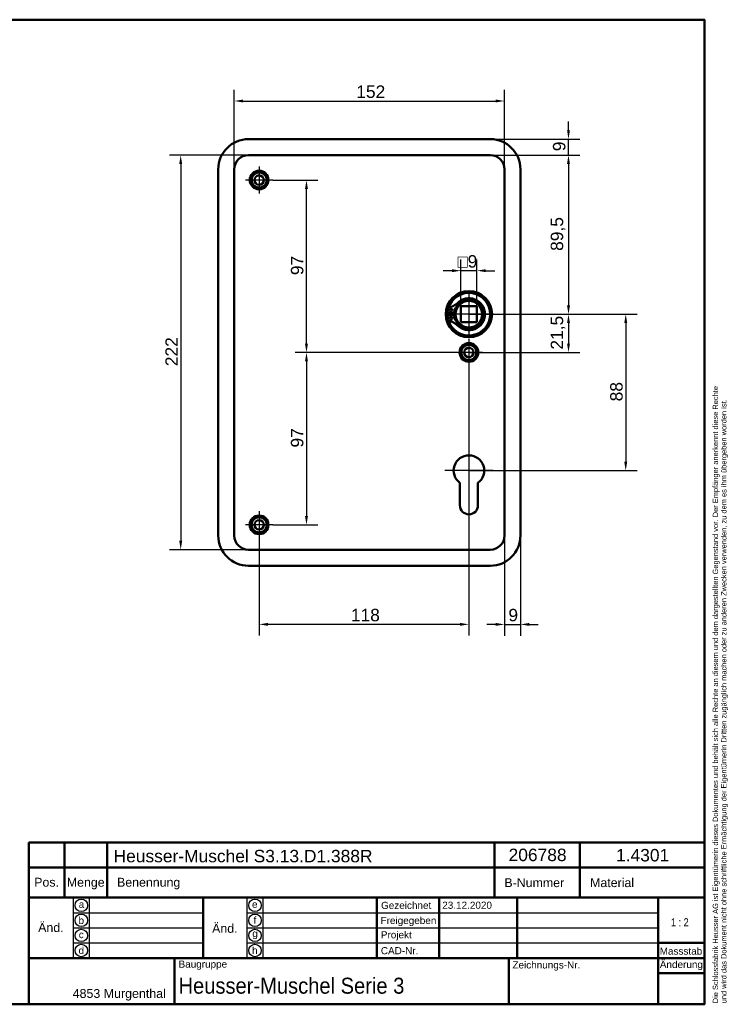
# Model space of a CAD drawing. Header units: millimetres. Extents: x 20 to 833, y 20 to 574.
# Tile 4 of 4: x 435 to 833, y 20 to 574. Entities that reach past the tile are written whole.
import ezdxf
from ezdxf.enums import TextEntityAlignment as Align

# ---------------------------------------------------------------- set-up
doc = ezdxf.new("R2010")
doc.units = ezdxf.units.MM
doc.header["$LTSCALE"] = 2
for name, color, linetype, lineweight in [('Bemaßungen(DIN)', 7, 'Continuous', 25), ('Mittelpunktmarkierung(DIN)', 7, 'Continuous', 25), ('Sichtbare Kanten(DIN)', 7, 'Continuous', 50), ('Skizziergeometrie(DIN)', 7, 'Continuous', 50), ('Skizzierlinie(DIN)', 7, 'Continuous', 25), ('Symbole(DIN)', 7, 'Continuous', 25)]:
    doc.layers.add(name, color=color, linetype=linetype, lineweight=lineweight)
doc.styles.add('Aktuell-DIN', font='arial.ttf')
doc.styles.add('STANDARD-DIN~0', font='arial.ttf')
doc.styles.add('Textstil10', font='arial.ttf')
doc.styles.add('Textstil41', font='arial.ttf', dxfattribs={"width": 0.8})
doc.styles.add('Textstil83', font='arial.ttf', dxfattribs={"width": 0.8})
doc.dimstyles.new('CAD-LAN', dxfattribs={"dimscale": 2, "dimtxt": 3.5, "dimasz": 2.5, "dimexe": 3.175, "dimexo": 0, "dimgap": 0.8, "dimtad": 1, "dimrnd": 1e-08, "dimtxsty": 'STANDARD-DIN~0', "dimcen": 0.09, "dimdle": 10, "dimclrd": 250, "dimclre": 250, "dimclrt": 250, "dimadec": 0, "dimazin": 2, "dimtfac": 1, "dimtmove": 0, "dimatfit": 3, "dimfxl": 1, "dimtolj": 1, "dimtzin": 0, "dimlwd": 25, "dimlwe": 25, "dimarcsym": 0})

# ---------------------------------------------------------------- blocks, each defined once
blk = doc.blocks.new('Ränder Standardrahmen')
at = {"layer": 'Skizziergeometrie(DIN)', "flags": 128}
blk.add_lwpolyline([(10, 10), (10, 287), (410, 287), (410, 10), (10, 10)], dxfattribs=at)
blk = doc.blocks.new('Schriftfelder Heusser')
at = {"layer": 'Skizziergeometrie(DIN)'}
for p, q in [((101, 229.92), (101, 236.92)), ((101, 236.92), (291, 236.92)), ((111, 229.92), (111, 236.92)), ((123, 229.92), (123, 236.92)), ((232, 229.92), (232, 236.92)), ((256, 229.92), (256, 236.92)), ((291, 236.92), (291, 229.92)), ((101, 191.42), (101, 229.92)), ((101, 229.92), (291, 229.92)), ((111, 229.92), (111, 221.42)), ((123, 229.92), (123, 221.42)), ((232, 229.92), (232, 221.42)), ((256, 229.92), (256, 221.42)), ((291, 229.92), (291, 191.42)), ((101, 221.42), (291, 221.42)), ((150, 221.42), (150, 204.42)), ((198.85, 221.42), (198.85, 204.42)), ((216.35, 221.42), (216.35, 204.42)), ((238.35, 221.42), (238.35, 204.42)), ((278, 221.42), (278, 191.42)), ((278, 208.67), (291, 208.67)), ((101, 204.42), (291, 204.42)), ((142, 204.42), (142, 191.42)), ((236, 204.42), (236, 191.42)), ((278, 200.17), (291, 200.17)), ((291, 191.42), (101, 191.42))]:
    blk.add_line(p, q, dxfattribs=at)
at = {"layer": 'Skizzierlinie(DIN)'}
for p, q in [((113.5, 221.42), (113.5, 204.42)), ((118, 221.42), (118, 204.42)), ((162.35, 221.42), (162.35, 204.42)), ((166.85, 221.42), (166.85, 204.42)), ((113.5, 217.17), (150, 217.17)), ((162.35, 217.17), (278, 217.17)), ((113.5, 212.92), (150, 212.92)), ((162.35, 212.92), (278, 212.92)), ((113.5, 208.67), (150, 208.67)), ((162.35, 208.67), (278, 208.67))]:
    blk.add_line(p, q, dxfattribs=at)
for centre in [(115.75, 219.25), (164.6, 219.25), (115.75, 215.04), (164.6, 215.04), (115.75, 210.79), (164.6, 210.79), (115.75, 206.54), (164.6, 206.54)]:
    blk.add_circle(centre, 1.75, dxfattribs=at)
at = {"layer": 'Symbole(DIN)', "color": 7, "insert": (293.33, 191.7), "char_height": 1.5, "width": 182.3003, "attachment_point": 1, "rotation": 90, "line_spacing_factor": 0.944221, "style": 'Aktuell-DIN'}
blk.add_mtext('\\fArial|b0|i0;\\H1.5000;Die Schlossfabrik Heusser AG ist Eigentümerin dieses Dokumentes und behält sich alle Rechte an diesem und dem dargestellten Gegenstand vor. Der Empfänger anerkennt diese Rechte\\Pund wird das Dokument nicht ohne schriftliche Ermächtigung der Eigentümerin Dritten zugänglich machen oder zu anderen Zwecken verwenden, zu dem es ihm übergeben worden ist.\\P ', dxfattribs=at)
at = {"layer": 'Symbole(DIN)', "color": 179, "true_color": 0x262659, "style": 'Aktuell-DIN'}
for s, insert, char_height, attachment_point in [('B-Nummer', (234.74, 225.62), 2.489, 4), ('Material', (265.02, 225.62), 2.489, 5), ('Pos.', (106, 227), 2.489, 2), ('Menge', (117, 227), 2.489, 2), ('Benennung', (125.81, 225.38), 2.489, 4), ('\\fArial|b0|i0;a', (115.81, 219.53), 2, 5), ('\\fArial|b0|i0;e', (164.54, 219.53), 2, 5), ('\\fArial|b0|i0;Gezeichnet', (200.05, 219.23), 2, 4), ('\\fArial|b0|i0;b', (115.75, 215), 2, 5), ('\\fArial|b0|i0;f', (164.55, 215.06), 2, 5), ('\\fArial|b0|i0;Freigegeben', (199.92, 216), 2, 1), ('\\fArial|b0|i0;c', (115.75, 211.01), 2, 5), ('\\fArial|b0|i0;g', (164.63, 211.05), 2, 5), ('\\fArial|b0|i0;Projekt', (200, 211.98), 2, 1), ('\\fArial|b0|i0;d', (115.76, 206.55), 2, 5), ('\\fArial|b0|i0;h', (164.55, 206.57), 2, 5), ('\\fArial|b0|i0;CAD-Nr.', (200, 207.5), 2, 1), ('\\fArial|b0|i0;\\H2.0000;Massstab', (284.39, 206.37), 2, 5), ('\\fArial|b0|i0;\\H2.0000;Baugruppe', (143.1, 203.73), 2, 1), ('\\fArial|b0|i0;Zeichnungs-Nr.', (237, 203.5), 2, 1), ('\\fArial|b0|i0;\\H2.5000;4853 Murgenthal', (113.33, 192.46), 2.5, 7)]:
    blk.add_mtext(s, dxfattribs=dict(at, insert=insert, char_height=char_height, attachment_point=attachment_point))
at = {"layer": 'Symbole(DIN)', "color": 179, "true_color": 0x262659, "attachment_point": 5, "style": 'Aktuell-DIN'}
for s, insert, char_height, width in [('Änd.', (107.21, 213), 2.489, 12.3494), ('Änd.', (156.12, 212.76), 2.489, 12.3494), ('\\fArial|b0|i0;Änderung', (284.51, 202.33), 2, 12.1143)]:
    blk.add_mtext(s, dxfattribs=dict(at, insert=insert, char_height=char_height, width=width))
at = {"layer": 'Symbole(DIN)', "color": 7, "insert": (143.1, 196.62), "char_height": 4.5, "width": 90.18, "attachment_point": 4, "style": 'Aktuell-DIN'}
blk.add_mtext('\\fArial|b0|i0;\\W0.90;\\H4.5000;Heusser-Muschel Serie 3', dxfattribs=at)
at = {"layer": 'Symbole(DIN)', "color": 179, "true_color": 0x262659, "style": 'Textstil10'}
blk.add_attdef('ERSTELLUNGSDATUM_001', (217.26, 218.29), '', height=2, dxfattribs=at)
at = {"layer": 'Symbole(DIN)', "color": 179, "true_color": 0x262659}
for tag, height, style, p in [('AUTOR', 2.49, 'Aktuell-DIN', (240.03, 219.26)), ('KONTROLLDATUM', 2, 'Textstil10', (217.42, 215.04)), ('KONTROLLIERT_VON', 2, 'Textstil10', (239.98, 215.05))]:
    blk.add_attdef(tag, text='', height=height, dxfattribs=dict(at, style=style)).set_placement(p, align=Align.MIDDLE_LEFT)
at = {"layer": 'Symbole(DIN)', "color": 7, "style": 'Textstil83', "width": 0.8}
blk.add_attdef('Anfänglicher_Ansichtsmaßstab_001', (281.57, 213.34), '', height=2.3, dxfattribs=at)
at = {"layer": 'Symbole(DIN)', "color": 179, "true_color": 0x262659, "style": 'Textstil10'}
blk.add_attdef('PROJEKT', text='', height=2, dxfattribs=at).set_placement((217.77, 209.72), align=Align.BOTTOM_LEFT)
at = {"layer": 'Symbole(DIN)', "color": 7, "style": 'Textstil41', "width": 0.8}
blk.add_attdef('STATUS', text='', height=5, dxfattribs=at).set_placement((284.53, 195.86), align=Align.MIDDLE_CENTER)
blk = doc.blocks.new('*D8')
at = {"layer": 'Bemaßungen(DIN)', "color": 250, "linetype": 'Continuous', "lineweight": 25, "true_color": 0x3f3f3f, "transparency": 16777216}
for p, q in [((555.53, 489.78), (555.53, 534.6)), ((707.53, 489.78), (707.53, 534.6)), ((560.53, 528.25), (702.53, 528.25))]:
    blk.add_line(p, q, dxfattribs=at)
at = {"layer": 'Bemaßungen(DIN)', "color": 250, "linetype": 'Continuous', "true_color": 0x3f3f3f, "transparency": 16777216}
for points in [[(560.53, 529.09), (560.53, 527.42), (555.53, 528.25)], [(702.53, 529.09), (702.53, 527.42), (707.53, 528.25)]]:
    blk.add_solid(points, dxfattribs=at)
at = {"layer": 'Defpoints', "color": 0, "linetype": 'Continuous', "transparency": 16777216}
for p in [(707.53, 528.25), (555.53, 489.78), (707.53, 489.78)]:
    blk.add_point(p, dxfattribs=at)
at = {"layer": 'Bemaßungen(DIN)', "color": 250, "linetype": 'Continuous', "lineweight": 25, "true_color": 0x3f3f3f, "transparency": 16777216, "insert": (624.16, 537), "char_height": 7, "attachment_point": 1, "style": 'STANDARD-DIN~0'}
blk.add_mtext('\\A1;152', dxfattribs=at)
blk = doc.blocks.new('*D9')
at = {"layer": 'Bemaßungen(DIN)', "color": 250, "linetype": 'Continuous', "lineweight": 25, "true_color": 0x3f3f3f, "transparency": 16777216}
for p, q in [((563.53, 497.78), (519.07, 497.78)), ((525.42, 492.78), (525.42, 280.78)), ((563.53, 275.78), (519.07, 275.78))]:
    blk.add_line(p, q, dxfattribs=at)
at = {"layer": 'Bemaßungen(DIN)', "color": 250, "linetype": 'Continuous', "true_color": 0x3f3f3f, "transparency": 16777216}
for points in [[(524.59, 492.78), (526.26, 492.78), (525.42, 497.78)], [(524.59, 280.78), (526.26, 280.78), (525.42, 275.78)]]:
    blk.add_solid(points, dxfattribs=at)
at = {"layer": 'Defpoints', "color": 0, "linetype": 'Continuous', "transparency": 16777216}
for p in [(563.53, 497.78), (525.42, 275.78), (563.53, 275.78)]:
    blk.add_point(p, dxfattribs=at)
at = {"layer": 'Bemaßungen(DIN)', "color": 250, "linetype": 'Continuous', "lineweight": 25, "true_color": 0x3f3f3f, "transparency": 16777216, "insert": (516.8, 379.02), "char_height": 7, "attachment_point": 1, "rotation": 90, "style": 'STANDARD-DIN~0'}
blk.add_mtext('\\A1;222', dxfattribs=at)
blk = doc.blocks.new('*D10')
at = {"layer": 'Bemaßungen(DIN)', "color": 250, "linetype": 'Continuous', "lineweight": 25, "true_color": 0x3f3f3f, "transparency": 16777216}
for p, q in [((699.53, 497.78), (749.88, 497.78)), ((743.53, 492.78), (743.53, 413.28)), ((687.53, 408.28), (749.88, 408.28))]:
    blk.add_line(p, q, dxfattribs=at)
at = {"layer": 'Bemaßungen(DIN)', "color": 250, "linetype": 'Continuous', "true_color": 0x3f3f3f, "transparency": 16777216}
for points in [[(742.7, 492.78), (744.36, 492.78), (743.53, 497.78)], [(742.7, 413.28), (744.36, 413.28), (743.53, 408.28)]]:
    blk.add_solid(points, dxfattribs=at)
at = {"layer": 'Defpoints', "color": 0, "linetype": 'Continuous', "transparency": 16777216}
for p in [(699.53, 497.78), (687.53, 408.28), (743.53, 408.28)]:
    blk.add_point(p, dxfattribs=at)
at = {"layer": 'Bemaßungen(DIN)', "color": 250, "linetype": 'Continuous', "lineweight": 25, "true_color": 0x3f3f3f, "transparency": 16777216, "insert": (733.52, 443.91), "char_height": 7, "attachment_point": 1, "rotation": 90, "style": 'STANDARD-DIN~0'}
blk.add_mtext('\\A1;89,5', dxfattribs=at)
blk = doc.blocks.new('*D11')
at = {"layer": 'Bemaßungen(DIN)', "color": 250, "linetype": 'Continuous', "lineweight": 25, "true_color": 0x3f3f3f, "transparency": 16777216}
for p, q in [((743.53, 511.78), (743.53, 516.78)), ((699.53, 506.78), (749.88, 506.78)), ((743.53, 497.78), (743.53, 506.78)), ((699.53, 497.78), (749.88, 497.78)), ((743.53, 492.78), (743.53, 487.78))]:
    blk.add_line(p, q, dxfattribs=at)
at = {"layer": 'Bemaßungen(DIN)', "color": 250, "linetype": 'Continuous', "true_color": 0x3f3f3f, "transparency": 16777216}
for points in [[(742.7, 511.78), (744.36, 511.78), (743.53, 506.78)], [(742.7, 492.78), (744.36, 492.78), (743.53, 497.78)]]:
    blk.add_solid(points, dxfattribs=at)
at = {"layer": 'Defpoints', "color": 0, "linetype": 'Continuous', "transparency": 16777216}
for p in [(699.53, 506.78), (743.53, 506.78), (699.53, 497.78)]:
    blk.add_point(p, dxfattribs=at)
at = {"layer": 'Bemaßungen(DIN)', "color": 250, "linetype": 'Continuous', "lineweight": 25, "true_color": 0x3f3f3f, "transparency": 16777216, "insert": (734.78, 499.98), "char_height": 7, "attachment_point": 1, "rotation": 90, "style": 'STANDARD-DIN~0'}
blk.add_mtext('\\A1;9', dxfattribs=at)
blk = doc.blocks.new('*D12')
at = {"layer": 'Bemaßungen(DIN)', "color": 250, "linetype": 'Continuous', "lineweight": 25, "true_color": 0x3f3f3f, "transparency": 16777216}
for p, q in [((687.53, 408.28), (749.88, 408.28)), ((743.53, 403.28), (743.53, 391.78)), ((687.53, 386.78), (749.88, 386.78))]:
    blk.add_line(p, q, dxfattribs=at)
at = {"layer": 'Bemaßungen(DIN)', "color": 250, "linetype": 'Continuous', "true_color": 0x3f3f3f, "transparency": 16777216}
for points in [[(742.7, 403.28), (744.36, 403.28), (743.53, 408.28)], [(742.7, 391.78), (744.36, 391.78), (743.53, 386.78)]]:
    blk.add_solid(points, dxfattribs=at)
at = {"layer": 'Defpoints', "color": 0, "linetype": 'Continuous', "transparency": 16777216}
for p in [(687.53, 408.28), (687.53, 386.78), (743.53, 386.78)]:
    blk.add_point(p, dxfattribs=at)
at = {"layer": 'Bemaßungen(DIN)', "color": 250, "linetype": 'Continuous', "lineweight": 25, "true_color": 0x3f3f3f, "transparency": 16777216, "insert": (733.52, 388.35), "char_height": 7, "attachment_point": 1, "rotation": 90, "style": 'STANDARD-DIN~0'}
blk.add_mtext('\\A1;21,5', dxfattribs=at)
blk = doc.blocks.new('*D13')
at = {"layer": 'Bemaßungen(DIN)', "color": 250, "linetype": 'Continuous', "lineweight": 25, "true_color": 0x3f3f3f, "transparency": 16777216}
for p, q in [((687.53, 408.28), (782.07, 408.28)), ((775.72, 403.28), (775.72, 325.28)), ((687.53, 320.28), (782.07, 320.28))]:
    blk.add_line(p, q, dxfattribs=at)
at = {"layer": 'Bemaßungen(DIN)', "color": 250, "linetype": 'Continuous', "true_color": 0x3f3f3f, "transparency": 16777216}
for points in [[(774.89, 403.28), (776.56, 403.28), (775.72, 408.28)], [(774.89, 325.28), (776.56, 325.28), (775.72, 320.28)]]:
    blk.add_solid(points, dxfattribs=at)
at = {"layer": 'Defpoints', "color": 0, "linetype": 'Continuous', "transparency": 16777216}
for p in [(687.53, 408.28), (687.53, 320.28), (775.72, 320.28)]:
    blk.add_point(p, dxfattribs=at)
at = {"layer": 'Bemaßungen(DIN)', "color": 250, "linetype": 'Continuous', "lineweight": 25, "true_color": 0x3f3f3f, "transparency": 16777216, "insert": (766.97, 359.26), "char_height": 7, "attachment_point": 1, "rotation": 90, "style": 'STANDARD-DIN~0'}
blk.add_mtext('\\A1;88', dxfattribs=at)
blk = doc.blocks.new('*D14')
at = {"layer": 'Bemaßungen(DIN)', "color": 250, "linetype": 'Continuous', "lineweight": 25, "true_color": 0x3f3f3f, "transparency": 16777216}
for p, q in [((577.18, 483.78), (602.51, 483.78)), ((596.16, 391.78), (596.16, 478.78)), ((687.53, 386.78), (589.81, 386.78))]:
    blk.add_line(p, q, dxfattribs=at)
at = {"layer": 'Bemaßungen(DIN)', "color": 250, "linetype": 'Continuous', "true_color": 0x3f3f3f, "transparency": 16777216}
for points in [[(595.33, 478.78), (596.99, 478.78), (596.16, 483.78)], [(595.33, 391.78), (596.99, 391.78), (596.16, 386.78)]]:
    blk.add_solid(points, dxfattribs=at)
at = {"layer": 'Defpoints', "color": 0, "linetype": 'Continuous', "transparency": 16777216}
for p in [(577.18, 483.78), (596.16, 483.78), (687.53, 386.78)]:
    blk.add_point(p, dxfattribs=at)
at = {"layer": 'Bemaßungen(DIN)', "color": 250, "linetype": 'Continuous', "lineweight": 25, "true_color": 0x3f3f3f, "transparency": 16777216, "insert": (587.41, 430.27), "char_height": 7, "attachment_point": 1, "rotation": 90, "style": 'STANDARD-DIN~0'}
blk.add_mtext('\\A1;97', dxfattribs=at)
blk = doc.blocks.new('*D15')
at = {"layer": 'Bemaßungen(DIN)', "color": 250, "linetype": 'Continuous', "lineweight": 25, "true_color": 0x3f3f3f, "transparency": 16777216}
for p, q in [((687.53, 386.78), (589.81, 386.78)), ((596.16, 381.78), (596.16, 294.78)), ((577.18, 289.78), (602.51, 289.78))]:
    blk.add_line(p, q, dxfattribs=at)
at = {"layer": 'Bemaßungen(DIN)', "color": 250, "linetype": 'Continuous', "true_color": 0x3f3f3f, "transparency": 16777216}
for points in [[(595.33, 381.78), (596.99, 381.78), (596.16, 386.78)], [(595.33, 294.78), (596.99, 294.78), (596.16, 289.78)]]:
    blk.add_solid(points, dxfattribs=at)
at = {"layer": 'Defpoints', "color": 0, "linetype": 'Continuous', "transparency": 16777216}
for p in [(687.53, 386.78), (577.18, 289.78), (596.16, 289.78)]:
    blk.add_point(p, dxfattribs=at)
at = {"layer": 'Bemaßungen(DIN)', "color": 250, "linetype": 'Continuous', "lineweight": 25, "true_color": 0x3f3f3f, "transparency": 16777216, "insert": (587.41, 333.27), "char_height": 7, "attachment_point": 1, "rotation": 90, "style": 'STANDARD-DIN~0'}
blk.add_mtext('\\A1;97', dxfattribs=at)
blk = doc.blocks.new('*D16')
at = {"layer": 'Bemaßungen(DIN)', "color": 250, "linetype": 'Continuous', "lineweight": 25, "true_color": 0x3f3f3f, "transparency": 16777216}
for p, q in [((687.53, 379.13), (687.53, 227.43)), ((569.53, 282.13), (569.53, 227.43)), ((682.53, 233.78), (574.53, 233.78))]:
    blk.add_line(p, q, dxfattribs=at)
at = {"layer": 'Bemaßungen(DIN)', "color": 250, "linetype": 'Continuous', "true_color": 0x3f3f3f, "transparency": 16777216}
for points in [[(574.53, 234.61), (574.53, 232.95), (569.53, 233.78)], [(682.53, 234.61), (682.53, 232.95), (687.53, 233.78)]]:
    blk.add_solid(points, dxfattribs=at)
at = {"layer": 'Defpoints', "color": 0, "linetype": 'Continuous', "transparency": 16777216}
for p in [(687.53, 379.13), (569.53, 282.13), (569.53, 233.78)]:
    blk.add_point(p, dxfattribs=at)
at = {"layer": 'Bemaßungen(DIN)', "color": 250, "linetype": 'Continuous', "lineweight": 25, "true_color": 0x3f3f3f, "transparency": 16777216, "insert": (621.12, 242.53), "char_height": 7, "attachment_point": 1, "style": 'STANDARD-DIN~0'}
blk.add_mtext('\\A1;118', dxfattribs=at)
blk = doc.blocks.new('*D17')
at = {"layer": 'Bemaßungen(DIN)', "color": 250, "linetype": 'Continuous', "lineweight": 25, "true_color": 0x3f3f3f, "transparency": 16777216}
for p, q in [((707.53, 283.78), (707.53, 227.4)), ((716.53, 283.78), (716.53, 227.4)), ((702.53, 233.75), (697.53, 233.75)), ((707.53, 233.75), (716.53, 233.75)), ((721.53, 233.75), (726.53, 233.75))]:
    blk.add_line(p, q, dxfattribs=at)
at = {"layer": 'Bemaßungen(DIN)', "color": 250, "linetype": 'Continuous', "true_color": 0x3f3f3f, "transparency": 16777216}
for points in [[(702.53, 234.58), (702.53, 232.91), (707.53, 233.75)], [(721.53, 234.58), (721.53, 232.91), (716.53, 233.75)]]:
    blk.add_solid(points, dxfattribs=at)
at = {"layer": 'Defpoints', "color": 0, "linetype": 'Continuous', "transparency": 16777216}
for p in [(707.53, 283.78), (716.53, 283.78), (716.53, 233.75)]:
    blk.add_point(p, dxfattribs=at)
at = {"layer": 'Bemaßungen(DIN)', "color": 250, "linetype": 'Continuous', "lineweight": 25, "true_color": 0x3f3f3f, "transparency": 16777216, "insert": (709.73, 242.49), "char_height": 7, "attachment_point": 1, "style": 'STANDARD-DIN~0'}
blk.add_mtext('\\A1;9', dxfattribs=at)
blk = doc.blocks.new('*D18')
at = {"layer": 'Bemaßungen(DIN)', "color": 250, "linetype": 'Continuous', "lineweight": 25, "true_color": 0x3f3f3f, "transparency": 16777216}
for p, q in [((683.03, 412.78), (683.03, 439.13)), ((692.03, 412.78), (692.03, 439.13)), ((678.03, 432.78), (673.03, 432.78)), ((692.03, 432.78), (683.03, 432.78)), ((697.03, 432.78), (702.03, 432.78))]:
    blk.add_line(p, q, dxfattribs=at)
at = {"layer": 'Bemaßungen(DIN)', "color": 250, "linetype": 'Continuous', "true_color": 0x3f3f3f, "transparency": 16777216}
for points in [[(678.03, 433.61), (678.03, 431.95), (683.03, 432.78)], [(697.03, 433.61), (697.03, 431.95), (692.03, 432.78)]]:
    blk.add_solid(points, dxfattribs=at)
at = {"layer": 'Defpoints', "color": 0, "linetype": 'Continuous', "transparency": 16777216}
for p in [(683.03, 432.78), (683.03, 412.78), (692.03, 412.78)]:
    blk.add_point(p, dxfattribs=at)
at = {"layer": 'Bemaßungen(DIN)', "color": 250, "linetype": 'Continuous', "lineweight": 25, "true_color": 0x3f3f3f, "transparency": 16777216, "insert": (681.16, 441.53), "char_height": 7, "attachment_point": 1, "style": 'STANDARD-DIN~0'}
blk.add_mtext('\\A1;\\fAIGDT|b0|i0;\\H7.0000;o\\fArial|b0|i0;\\H7.0000;9', dxfattribs=at)

msp = doc.modelspace()

# ---------------------------------------------------------------- linework, layer by layer
at = {"layer": 'Mittelpunktmarkierung(DIN)', "linetype": 'Continuous'}
for p, q in [((569.529, 491.431), (569.529, 476.131)), ((577.179, 483.781), (561.879, 483.781)), ((687.529, 420.781), (687.529, 395.781)), ((700.029, 408.281), (675.029, 408.281)), ((687.529, 394.431), (687.529, 379.131)), ((695.179, 386.781), (679.879, 386.781)), ((687.529, 333.881), (687.529, 310.281)), ((701.129, 320.281), (673.929, 320.281)), ((569.529, 297.431), (569.529, 282.131)), ((577.179, 289.781), (561.879, 289.781))]:
    msp.add_line(p, q, dxfattribs=at)
at = {"layer": 'Sichtbare Kanten(DIN)'}
for p, q in [((563.529, 506.781), (699.529, 506.781)), ((699.529, 497.781), (563.529, 497.781)), ((546.529, 283.781), (546.529, 489.781)), ((555.529, 489.781), (555.529, 283.781)), ((707.529, 283.781), (707.529, 489.781)), ((716.529, 489.781), (716.529, 283.781)), ((675.571, 408.897), (675.571, 411.921)), ((692.029, 412.781), (683.029, 412.781)), ((683.029, 412.781), (683.029, 403.781)), ((692.029, 403.781), (692.029, 412.781)), ((679.271, 408.897), (675.571, 408.897)), ((675.571, 407.664), (679.271, 407.664)), ((675.571, 404.64), (675.571, 407.664)), ((683.029, 403.781), (692.029, 403.781)), ((682.429, 300.781), (682.429, 313.356)), ((692.629, 313.356), (692.629, 300.781)), ((563.529, 275.781), (699.529, 275.781)), ((699.529, 266.781), (563.529, 266.781))]:
    msp.add_line(p, q, dxfattribs=at)
for centre, radius in [((569.529, 483.781), 5.25), ((569.529, 483.781), 4.25), ((569.529, 483.781), 2.65), ((687.529, 408.281), 13), ((687.529, 408.281), 12.5), ((687.529, 408.281), 8), ((687.529, 408.281), 7.5), ((677.421, 410.512), 0.85), ((677.421, 406.049), 0.85), ((687.529, 386.781), 5.25), ((687.529, 386.781), 4.25), ((687.529, 386.781), 2.65), ((569.529, 289.781), 5.25), ((569.529, 289.781), 4.25), ((569.529, 289.781), 2.65)]:
    msp.add_circle(centre, radius, dxfattribs=at)
for centre, radius, start, end in [((563.529, 489.781), 17, 90, 180), ((699.529, 489.781), 17, 0, 90), ((563.529, 489.781), 8, 90, 180), ((699.529, 489.781), 8, 0, 90), ((687.529, 408.281), 12, 198.17213, 161.82787), ((687.529, 408.281), 9.017, 224.1409, 135.8591), ((674.831, 420.604), 8.678, 274.96705, 315.8591), ((686.795, 408.281), 7.55, 125.6871, 175.31499), ((687.529, 408.281), 8.2, 153.63056, 206.36944), ((687.529, 408.281), 12, 175.21102, 184.78898), ((674.831, 395.958), 8.678, 44.1409, 85.03295), ((687.529, 408.281), 9, 176.0711, 183.9289), ((686.795, 408.281), 7.55, 184.68501, 234.3129), ((687.529, 320.281), 8.6, 306.37184, 233.62816), ((687.529, 300.781), 5.1, 180, 0), ((563.529, 283.781), 17, 180, 270), ((563.529, 283.781), 8, 180, 270), ((699.529, 283.781), 8, 270, 0), ((699.529, 283.781), 17, 270, 0)]:
    msp.add_arc(centre, radius, start, end, dxfattribs=at)

# ---------------------------------------------------------------- block references
at = {"xscale": 2, "yscale": 2, "zscale": 2}
msp.add_blockref('Ränder Standardrahmen', (0, 0), dxfattribs=at)
msp.add_blockref('Schriftfelder Heusser', (238, -362.833), dxfattribs=at).add_auto_attribs({'ERSTELLUNGSDATUM_001': '23.12.2020', 'Anfänglicher_Ansichtsmaßstab_001': '1 : 2'})

# ---------------------------------------------------------------- texts
at = {"layer": 'Symbole(DIN)', "color": 7, "char_height": 7, "attachment_point": 1, "style": 'Aktuell-DIN'}
for s, insert, width in [('{\\fArial|b0|i0;\\H7.0000;Heusser-Muschel S3.13.D1.388R}', (487.659, 106.906), 145.65549), ('{\\fArial|b0|i0;\\H7.0000;206788}', (709.83, 107.58), 32.62043), ('{\\fArial|b0|i0;\\H7.0000;1.4301}', (770.274, 107.401), 29.89939)]:
    msp.add_mtext(s, dxfattribs=dict(at, insert=insert, width=width))

# ---------------------------------------------------------------- dimensions: what is measured, and where the dimension line sits
at = {"layer": 'Bemaßungen(DIN)', "color": 250, "linetype": 'Continuous', "lineweight": 25, "true_color": 0x3f3f3f}
for base, p1, p2, angle, override, picture, middle in [((707.529, 528.253), (555.529, 489.781), (707.529, 489.781), 180, {"dimgap": 0.8, "dimdec": 2, "dimtol": 0, "dimlim": 0, "dimtp": 0, "dimtm": 0, "dimtdec": 2, "dimtofl": 0, "dimatfit": 1}, '*D8', (631.529, 528.253)), ((743.529, 506.781), (699.529, 497.781), (699.529, 506.781), 90, {"dimgap": 0.8, "dimdec": 2, "dimtol": 0, "dimlim": 0, "dimtp": 0, "dimtm": 0, "dimtdec": 2, "dimtofl": 1, "dimatfit": 1}, '*D11', (743.529, 502.281)), ((525.424, 275.781), (563.529, 497.781), (563.529, 275.781), 90, {"dimgap": 0.8, "dimdec": 2, "dimtol": 0, "dimlim": 0, "dimtp": 0, "dimtm": 0, "dimtdec": 2, "dimtofl": 0, "dimatfit": 1}, '*D9', (525.424, 386.781)), ((743.529, 408.281), (699.529, 497.781), (687.529, 408.281), 90, {"dimgap": 0.8, "dimdec": 2, "dimtol": 0, "dimlim": 0, "dimtp": 0, "dimtm": 0, "dimtdec": 2, "dimtofl": 0, "dimatfit": 1}, '*D10', (743.529, 453.031)), ((596.161, 483.781), (687.529, 386.781), (577.179, 483.781), 90, {"dimgap": 0.8, "dimdec": 2, "dimtol": 0, "dimlim": 0, "dimtp": 0, "dimtm": 0, "dimtdec": 2, "dimtofl": 0, "dimatfit": 1}, '*D14', (596.161, 435.281)), ((743.529, 386.781), (687.529, 408.281), (687.529, 386.781), 90, {"dimgap": 0.8, "dimdec": 2, "dimtol": 0, "dimlim": 0, "dimtp": 0, "dimtm": 0, "dimtdec": 2, "dimtofl": 0, "dimatfit": 1}, '*D12', (743.529, 397.531)), ((775.722, 320.281), (687.529, 408.281), (687.529, 320.281), 90, {"dimgap": 0.8, "dimdec": 2, "dimtol": 0, "dimlim": 0, "dimtp": 0, "dimtm": 0, "dimtdec": 2, "dimtofl": 0, "dimatfit": 1}, '*D13', (775.722, 364.281)), ((596.161, 289.781), (687.529, 386.781), (577.179, 289.781), 90, {"dimgap": 0.8, "dimdec": 2, "dimtol": 0, "dimlim": 0, "dimtp": 0, "dimtm": 0, "dimtdec": 2, "dimtofl": 0, "dimatfit": 1}, '*D15', (596.161, 338.281)), ((569.529, 233.781), (687.529, 379.131), (569.529, 282.131), 180, {"dimgap": 0.8, "dimdec": 2, "dimtol": 0, "dimlim": 0, "dimtp": 0, "dimtm": 0, "dimtdec": 2, "dimtofl": 0, "dimatfit": 1}, '*D16', (628.529, 233.781))]:
    dim = msp.add_linear_dim(base=base, p1=p1, p2=p2, angle=angle, dimstyle='CAD-LAN', override=override, dxfattribs=at)
    dim.commit()
    dim.dimension.update_dxf_attribs({"geometry": picture, "text_midpoint": middle, "dimtype": 160})
dim = msp.add_linear_dim(base=(683.029, 432.781), p1=(692.029, 412.781), p2=(683.029, 412.781), angle=180, text='\\fAIGDT|b0|i0;\\H7.0000;o\\fArial|b0|i0;\\H7.0000;<>', dimstyle='CAD-LAN', override={"dimgap": 0.8, "dimdec": 2, "dimtol": 0, "dimlim": 0, "dimtp": 0, "dimtm": 0, "dimtdec": 2, "dimtofl": 1, "dimatfit": 1}, dxfattribs=at)
dim.commit()
dim.dimension.update_dxf_attribs({"geometry": '*D18', "text_midpoint": (687.529, 432.781), "dimtype": 160})
dim = msp.add_linear_dim(base=(716.529, 233.745), p1=(707.529, 283.781), p2=(716.529, 283.781), dimstyle='CAD-LAN', override={"dimgap": 0.8, "dimdec": 2, "dimtol": 0, "dimlim": 0, "dimtp": 0, "dimtm": 0, "dimtdec": 2, "dimtofl": 1, "dimatfit": 1}, dxfattribs=at)
dim.commit()
dim.dimension.update_dxf_attribs({"geometry": '*D17', "text_midpoint": (712.029, 233.745), "dimtype": 160})

doc.saveas('drawing.dxf')
